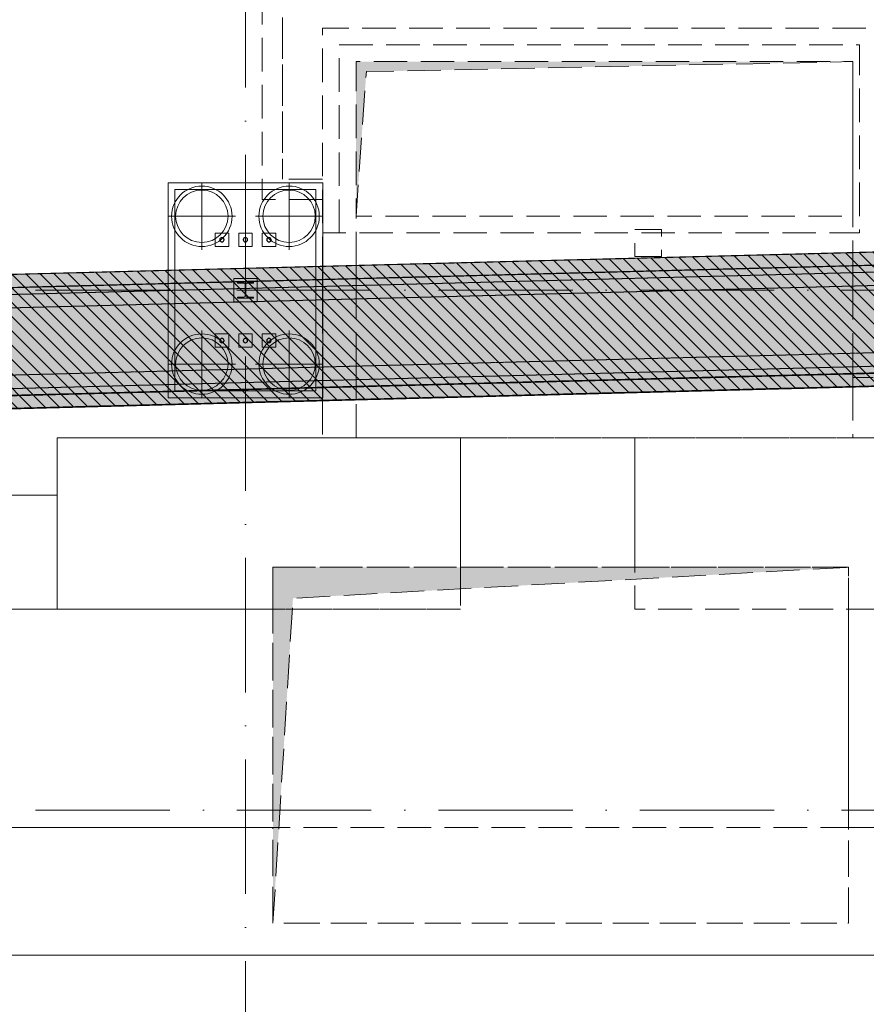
# Model space of a CAD drawing. Header units: millimetres. Extents: x -2694 to 330324, y -17289 to 76899.
# Tile 87 of 142: x 214278 to 226886, y 17862 to 32515. Entities that reach past the tile are written whole.
import ezdxf

# ---------------------------------------------------------------- set-up
doc = ezdxf.new("R2010")
doc.units = ezdxf.units.MM
for name, pattern in [('A_CARA_07', [7, 5, -2]), ('B_CARA_05', [4, 3, -1]), ('IMPORT-A_CARA_07', [700, 500, -200]), ('IMPORT-A_CARA_15', [760, 500, -130, 0, -130]), ('Čerchovaná 20mm', [3000, 2000, -500, 0, -500])]:
    doc.linetypes.add(name, pattern=pattern)
for name, color, linetype, lineweight in [('02_0_25386_PODLAHA HALY A ZÁKLADY VESTAVKŮ 4_6_2025_dwg', 8, 'Continuous', 9), ('11542_003_OK-HALA_TaO-1_ET_R01_AciS_2025-04-14_sloupy_dwg', 150, 'Continuous', 9), ('CA_OSY', 5, 'IMPORT-A_CARA_15', 13), ('CA_POHHRA18', 9, 'Continuous', 9), ('CA_POHHRA25', 7, 'Continuous', 13), ('CA_ZAKLADY25', 7, 'Continuous', 13), ('CA_ZÁKLADY TG', 9, 'Continuous', 25), ('Konstrukční přípoje', 7, 'Continuous', 13), ('SS_HALA_TaO-DODAVKA_STAVEBNI', 140, 'Continuous', 9), ('SS_HALA_TaO-SLOUP', 140, 'Continuous', 9)]:
    doc.layers.add(name, color=color, linetype=linetype, lineweight=lineweight)
pattern_1 = [(0, (0, 0), (609.6, 152.4), [50.292, -406.908, 50.292, -406.908, -2438.4]), (0, (0, 0), (609.6, 152.4), [-914.4, 50.292, -864.108, 50.292, -406.908, -1066.8]), (0, (0, 0), (609.6, 152.4), [-2286, 50.292, -254.508, 50.292, -711.708]), (120, (228.6, 76.2), (-436.78227, 451.729086), [50.292, -406.908, 50.292, -406.908, -2438.4]), (120, (228.6, 76.2), (-436.78227, 451.729086), [-914.4, 50.292, -864.108, 50.292, -406.908, -1066.8]), (120, (228.6, 76.2), (-436.78227, 451.729086), [-2286, 50.292, -254.508, 50.292, -711.708]), (240, (304.8, 381), (-172.81773, -604.129086), [50.292, -406.908, 50.292, -406.908, -2438.4]), (240, (304.8, 381), (-172.81773, -604.129086), [-914.4, 50.292, -864.108, 50.292, -406.908, -1066.8]), (240, (304.8, 381), (-172.81773, -604.129086), [-2286, 50.292, -254.508, 50.292, -711.708])]

# ---------------------------------------------------------------- blocks, each defined once
blk = doc.blocks.new('02_0_25386_PODLAHA HALY A ZÁKLADY VESTAVKŮ 4_6_2025_dwg_A$Cb66bb888-2769433-BOURÁNÍ STÁVAJÍCÍCH ZÁKLADOVÝCH PRVKŮ')
at = {"layer": 'CA_ZÁKLADY TG', "linetype": 'IMPORT-A_CARA_07', "lineweight": 9}
for points in [[(29501, 11000), (29655, 13152), (36901, 13300), (29501, 13300)], [(28264, 480), (28562, 5314), (36834, 5775), (28264, 5775), (28264, 709)]]:
    blk.add_hatch(color=1, dxfattribs=at).paths.add_polyline_path(points)
at = {"layer": 'CA_ZÁKLADY TG', "color": 240, "linetype": 'IMPORT-A_CARA_07', "lineweight": 9}
for p, q in [((29001, 11550), (28405, 11550)), ((36901, 10460), (36901, 10457)), ((36901, 10457), (36901, 10264)), ((29501, 10266), (29501, 10268)), ((29501, 10072), (29501, 10266)), ((36901, 10264), (36901, 10261)), ((36901, 10261), (36901, 10160)), ((29001, 10255), (29001, 10253)), ((29001, 10255), (29001, 10253)), ((29001, 10253), (29001, 10059)), ((29001, 10253), (29001, 10059)), ((36901, 10160), (36901, 9960)), ((29001, 10059), (29001, 10056)), ((29001, 10059), (29001, 10056)), ((29001, 10056), (29001, 9955)), ((29001, 10056), (29001, 9955)), ((29501, 10069), (29501, 10072)), ((29501, 9968), (29501, 10069)), ((29501, 9768), (29501, 9968)), ((29001, 9955), (29001, 9756)), ((29001, 9955), (29001, 9756)), ((36901, 9960), (36901, 8960)), ((29001, 9756), (29001, 8755)), ((29001, 9756), (29001, 8755)), ((29501, 8768), (29501, 9768)), ((36901, 8960), (36901, 8759)), ((29001, 8755), (29001, 8554)), ((29001, 8755), (29001, 8554)), ((29501, 8567), (29501, 8768)), ((36901, 8759), (36901, 8660)), ((36901, 8660), (36901, 8652)), ((36901, 8652), (36901, 8466)), ((29001, 8554), (29001, 8455)), ((29001, 8554), (29001, 8455)), ((29501, 8468), (29501, 8567)), ((36901, 8600), (37201, 8600)), ((29001, 8455), (29001, 8447)), ((29001, 8455), (29001, 8447)), ((29001, 8447), (29001, 8261)), ((29001, 8447), (29001, 8261)), ((29501, 8460), (29501, 8468)), ((29501, 8274), (29501, 8460)), ((36901, 8466), (36901, 8459)), ((36901, 8459), (36901, 8457)), ((36901, 8457), (36901, 7700)), ((29001, 8261), (29001, 8254)), ((29001, 8261), (29001, 8254)), ((29001, 8254), (29001, 8252)), ((29001, 8254), (29001, 8252)), ((29001, 8252), (29001, 7700)), ((29501, 8267), (29501, 8274)), ((29501, 8265), (29501, 8267)), ((29501, 7700), (29501, 8265))]:
    blk.add_line(p, q, dxfattribs=at)
at = {"layer": 'CA_ZÁKLADY TG', "color": 240, "linetype": 'IMPORT-A_CARA_07', "lineweight": 9, "flags": 128}
for points in [[(29001, 11250), (28105, 11250), (28105, 14049), (28405, 14049), (28405, 11550), (28405, 14699)], [(38701, 10506), (38701, 13800), (29001, 13800), (29001, 10255)], [(38701, 10506), (38701, 13800), (29001, 13800), (29001, 10255)], [(29251, 10750), (29251, 13550), (37001, 13550), (37001, 10750), (29001, 10750)], [(29501, 10268), (29501, 11000), (29655, 13152), (36901, 13300), (36901, 11000), (29501, 11000), (29501, 13300), (36901, 13300), (36901, 10460)], [(29001, 8252), (29001, 7700), (38701, 7700), (38701, 8504)], [(13551, 6850), (25051, 6850), (13551, 6850), (25051, 6850), (25051, 5150), (13551, 5150), (25051, 5150), (25051, 6850), (13551, 6850), (13551, 7700), (13551, 5150), (0, 5150), (0, 7502)], [(49955, 7700), (49955, 6850), (38701, 6850), (38701, 7700), (38701, 5150), (38701, 7700), (25051, 7700), (25051, 6850), (25051, 7700)], [(31055, 7700), (25051, 7700), (31055, 7700), (31055, 5150), (31055, 7700), (31055, 5775)], [(56055, 7700), (56055, 5150), (56055, 7700), (56055, 5775), (53264, 5775), (53264, 5150), (48144, 5150), (48144, 5381), (41154, 5381), (41154, 5150), (36834, 5150), (36834, 5775), (33655, 5775), (33655, 7700), (33655, 5775), (36834, 5775), (36834, 5150), (41154, 5150), (41154, 5381), (48144, 5381), (48144, 5150), (53264, 5150), (53264, 5775), (56055, 5775), (56055, 7698)], [(28264, 480), (28562, 5314), (36834, 5775)], [(2820, 1900), (98270, 1900), (2820, 1900), (2820, 5150), (2320, 5150), (2320, 0), (2820, 0), (2320, 0), (2320, 5150), (2820, 5150)], [(41154, 5150), (36834, 5150), (36834, 1900), (41154, 1900), (41154, 5150), (36834, 5150), (36834, 1900), (41154, 1900), (41154, 5150)]]:
    blk.add_lwpolyline(points, dxfattribs=at)
for points in [[(33651, 10400), (34051, 10400), (34051, 10800), (33651, 10800)], [(31055, 5150), (25051, 5150), (25051, 7700), (25051, 5150)], [(28264, 5775), (31055, 5775), (33655, 5775), (33655, 7700), (33655, 5775), (31055, 5775)], [(38701, 5150), (33655, 5150), (33655, 7700), (33655, 5150)], [(28264, 5150), (23144, 5150), (28264, 5150), (28264, 5775), (28264, 5150), (23144, 5150), (23144, 1900), (28264, 1900), (28264, 480), (36834, 480), (36834, 1900), (40364, 1900), (40364, 480), (48934, 480), (48934, 1900), (51855, 1900), (51855, 0), (2320, 0), (2320, 1900), (3264, 1900), (3264, 480), (11834, 480), (11834, 1900), (15364, 1900), (15364, 480), (23934, 480), (23934, 1900), (28264, 1900), (28264, 5150), (23144, 5150), (23144, 1900), (28264, 1900)], [(23934, 480), (15364, 480), (15364, 1900), (11834, 1900), (11834, 480), (3264, 480), (3264, 1900), (2320, 1900), (2320, 0), (51855, 0), (51855, 1900), (48934, 1900), (48934, 480), (40364, 480), (40364, 1900), (36834, 1900), (36834, 480), (28264, 480), (28264, 1900), (23934, 1900)], [(2820, 0), (98270, 0)]]:
    blk.add_lwpolyline(points, close=True, dxfattribs=at)
blk = doc.blocks.new('02_0_25386_PODLAHA HALY A ZÁKLADY VESTAVKŮ 4_6_2025_dwg-2745952-BOURÁNÍ STÁVAJÍCÍCH ZÁKLADOVÝCH PRVKŮ')
blk.add_blockref('02_0_25386_PODLAHA HALY A ZÁKLADY VESTAVKŮ 4_6_2025_dwg_A$Cb66bb888-2769433-BOURÁNÍ STÁVAJÍCÍCH ZÁKLADOVÝCH PRVKŮ', (2496368, -1778956))
blk = doc.blocks.new('pilota 600 mm - D_900_780-2142294-BOURÁNÍ STÁVAJÍCÍCH ZÁKLADOVÝCH PRVKŮ')
at = {"layer": 'CA_POHHRA18'}
for q in [(0, 500), (-500, 0), (0, -500), (500, 0)]:
    blk.add_line((0, 0), q, dxfattribs=at)
blk = doc.blocks.new('pilota 600 mm - D_900_780-2142295-BOURÁNÍ STÁVAJÍCÍCH ZÁKLADOVÝCH PRVKŮ')
at = {"layer": 'CA_POHHRA18'}
for q in [(0, 500), (-500, 0), (500, 0), (0, -500)]:
    blk.add_line((0, 0), q, dxfattribs=at)
blk = doc.blocks.new('pilota 600 mm - D_900_780-V33-BOURÁNÍ STÁVAJÍCÍCH ZÁKLADOVÝCH PRVKŮ')
at = {"layer": 'CA_POHHRA18'}
for p, q in [((0, 0), (0, 500)), ((0, 0), (-500, 0)), ((0, 0), (500, 0)), ((0, 0), (0, -90)), ((0, -90), (0, -390)), ((0, -390), (0, -398)), ((0, -398), (0, -500))]:
    blk.add_line(p, q, dxfattribs=at)
blk = doc.blocks.new('pilota 600 mm - D_900_780-V34-BOURÁNÍ STÁVAJÍCÍCH ZÁKLADOVÝCH PRVKŮ')
at = {"layer": 'CA_POHHRA18'}
for p, q in [((0, 365), (0, 500)), ((0, 357), (0, 365)), ((0, 57), (0, 357)), ((0, 0), (-500, 0)), ((0, 0), (0, 57)), ((0, 0), (0, -500)), ((0, 0), (500, 0))]:
    blk.add_line(p, q, dxfattribs=at)
blk = doc.blocks.new('M_Šroub HPM-E - 64_E-V142-BOURÁNÍ STÁVAJÍCÍCH ZÁKLADOVÝCH PRVKŮ')
at = {"layer": 'Konstrukční přípoje'}
for p, q in [((-100, -100), (-100, 100)), ((-100, 100), (100, 100)), ((100, 100), (-100, 100)), ((-100, 100), (-100, -100)), ((100, 100), (100, -100)), ((100, -100), (100, 100)), ((100, -100), (-100, -100)), ((-100, -100), (100, -100))]:
    blk.add_line(p, q, dxfattribs=at)
at = {"layer": 'Konstrukční přípoje', "color": 250, "lineweight": 25}
for start, end in [(360, 180), (180, 360)]:
    blk.add_arc((0, 0), 32, start, end, dxfattribs=at)
at = {"layer": 'Konstrukční přípoje'}
for start, end in [(0, 180), (0, 180), (0, 180), (180, 360), (180, 360), (180, 360)]:
    blk.add_arc((0, 0), 32, start, end, dxfattribs=at)
blk = doc.blocks.new('M_Šroub HPM-E - 64_E-V143-BOURÁNÍ STÁVAJÍCÍCH ZÁKLADOVÝCH PRVKŮ')
at = {"layer": 'Konstrukční přípoje', "lineweight": 9}
h = blk.add_hatch(dxfattribs=at)
h.set_pattern_fill('FP_65', color=50, style=0, pattern_type=2)
h.set_pattern_definition([(45, (-217290.05, -29239.87), (-251.4472, 251.4472), []), (45, (-217290.05, -28858.87), (-251.4472, 251.4472), [])])
h.paths.add_polyline_path([(10, -30), (26, -19), (32, 0), (26, 19), (10, 30), (-10, 30), (-26, 19), (-32, 0), (-26, -19), (-10, -30)])
at = {"layer": 'Konstrukční přípoje'}
for p, q in [((-100, -100), (-100, 100)), ((-100, 100), (100, 100)), ((100, 100), (-100, 100)), ((-100, 100), (-100, -100)), ((100, 100), (100, -100)), ((100, -100), (100, 100)), ((100, -100), (-100, -100)), ((-100, -100), (100, -100))]:
    blk.add_line(p, q, dxfattribs=at)
at = {"layer": 'Konstrukční přípoje', "color": 250, "lineweight": 25}
for start, end in [(360, 180), (180, 360)]:
    blk.add_arc((0, 0), 32, start, end, dxfattribs=at)
at = {"layer": 'Konstrukční přípoje'}
for start, end in [(0, 180), (0, 180), (0, 180), (180, 360), (180, 360), (180, 360)]:
    blk.add_arc((0, 0), 32, start, end, dxfattribs=at)
blk = doc.blocks.new('M_Šroub HPM-E - 64_E-V144-BOURÁNÍ STÁVAJÍCÍCH ZÁKLADOVÝCH PRVKŮ')
at = {"layer": 'Konstrukční přípoje', "lineweight": 9}
h = blk.add_hatch(dxfattribs=at)
h.set_pattern_fill('FP_66', color=50, style=0, pattern_type=2)
h.set_pattern_definition([(45, (-217990.05, -29239.87), (-251.4472, 251.4472), []), (45, (-217990.05, -28858.87), (-251.4472, 251.4472), [])])
h.paths.add_polyline_path([(-10, -30), (10, -30), (26, -19), (32, 0), (26, 19), (10, 30), (-10, 30), (-26, 19), (-32, 0), (-26, -19)])
at = {"layer": 'Konstrukční přípoje'}
for p, q in [((-100, -100), (-100, 100)), ((-100, 100), (100, 100)), ((100, 100), (-100, 100)), ((-100, 100), (-100, -100)), ((100, 100), (100, -100)), ((100, -100), (100, 100)), ((100, -100), (-100, -100)), ((-100, -100), (100, -100))]:
    blk.add_line(p, q, dxfattribs=at)
at = {"layer": 'Konstrukční přípoje', "color": 250, "lineweight": 25}
for start, end in [(360, 180), (180, 360)]:
    blk.add_arc((0, 0), 32, start, end, dxfattribs=at)
at = {"layer": 'Konstrukční přípoje'}
for start, end in [(0, 180), (0, 180), (0, 180), (180, 360), (180, 360), (180, 360)]:
    blk.add_arc((0, 0), 32, start, end, dxfattribs=at)
blk = doc.blocks.new('M_Šroub HPM-E - 64_E-V145-BOURÁNÍ STÁVAJÍCÍCH ZÁKLADOVÝCH PRVKŮ')
at = {"layer": 'Konstrukční přípoje'}
for p, q in [((100, 100), (-100, 100)), ((-100, 100), (-100, -100)), ((-100, -100), (-100, 100)), ((-100, 100), (100, 100)), ((100, -100), (100, 100)), ((100, 100), (100, -100)), ((-100, -100), (100, -100)), ((100, -100), (-100, -100))]:
    blk.add_line(p, q, dxfattribs=at)
at = {"layer": 'Konstrukční přípoje', "color": 250, "lineweight": 25}
for start, end in [(360, 180), (180, 360)]:
    blk.add_arc((0, 0), 32, start, end, dxfattribs=at)
at = {"layer": 'Konstrukční přípoje'}
for start, end in [(0, 180), (0, 180), (0, 180), (180, 0), (180, 360), (180, 360)]:
    blk.add_arc((0, 0), 32, start, end, dxfattribs=at)
blk = doc.blocks.new('M_Šroub HPM-E - 64_E-V146-BOURÁNÍ STÁVAJÍCÍCH ZÁKLADOVÝCH PRVKŮ')
at = {"layer": 'Konstrukční přípoje', "lineweight": 9}
h = blk.add_hatch(dxfattribs=at)
h.set_pattern_fill('FP_67', color=50, style=0, pattern_type=2)
h.set_pattern_definition([(45, (-217290.05, -27739.87), (-251.4472, 251.4472), []), (45, (-217290.05, -27358.87), (-251.4472, 251.4472), [])])
h.paths.add_polyline_path([(-10, -30), (10, -30), (26, -19), (32, 0), (26, 19), (10, 30), (-10, 30), (-26, 19), (-32, 0), (-26, -19)])
at = {"layer": 'Konstrukční přípoje'}
for p, q in [((100, 100), (-100, 100)), ((-100, 100), (-100, -100)), ((-100, -100), (-100, 100)), ((-100, 100), (100, 100)), ((100, -100), (100, 100)), ((100, 100), (100, -100)), ((-100, -100), (100, -100)), ((100, -100), (-100, -100))]:
    blk.add_line(p, q, dxfattribs=at)
at = {"layer": 'Konstrukční přípoje', "color": 250, "lineweight": 25}
for start, end in [(360, 180), (180, 360)]:
    blk.add_arc((0, 0), 32, start, end, dxfattribs=at)
at = {"layer": 'Konstrukční přípoje'}
for start, end in [(0, 180), (0, 180), (0, 180), (180, 0), (180, 360), (180, 360)]:
    blk.add_arc((0, 0), 32, start, end, dxfattribs=at)
blk = doc.blocks.new('M_Šroub HPM-E - 64_E-V147-BOURÁNÍ STÁVAJÍCÍCH ZÁKLADOVÝCH PRVKŮ')
at = {"layer": 'Konstrukční přípoje', "lineweight": 9}
h = blk.add_hatch(dxfattribs=at)
h.set_pattern_fill('FP_68', color=50, style=0, pattern_type=2)
h.set_pattern_definition([(45, (-217990.05, -27739.87), (-251.4472, 251.4472), []), (45, (-217990.05, -27358.87), (-251.4472, 251.4472), [])])
h.paths.add_polyline_path([(-10, -30), (10, -30), (26, -19), (32, 0), (26, 19), (10, 30), (-10, 30), (-26, 19), (-32, 0), (-26, -19)])
at = {"layer": 'Konstrukční přípoje'}
for p, q in [((100, 100), (-100, 100)), ((-100, 100), (-100, -100)), ((-100, -100), (-100, 100)), ((-100, 100), (100, 100)), ((100, -100), (100, 100)), ((100, 100), (100, -100)), ((-100, -100), (100, -100)), ((100, -100), (-100, -100))]:
    blk.add_line(p, q, dxfattribs=at)
at = {"layer": 'Konstrukční přípoje', "color": 250, "lineweight": 25}
for start, end in [(360, 180), (180, 360)]:
    blk.add_arc((0, 0), 32, start, end, dxfattribs=at)
at = {"layer": 'Konstrukční přípoje'}
for start, end in [(0, 180), (0, 180), (0, 180), (180, 0), (180, 360), (180, 360)]:
    blk.add_arc((0, 0), 32, start, end, dxfattribs=at)
blk = doc.blocks.new('11542_003_OK-HALA_TaO-1_ET_R01_AciS_2025-04-14_sloupy_dwg-1858929-BOURÁNÍ STÁVAJÍCÍCH ZÁKLADOVÝCH PRVKŮ')
at = {"layer": '11542_003_OK-HALA_TaO-1_ET_R01_AciS_2025-04-14_sloupy_dwg', "color": 140}
for p, q in [((217520, 28610), (217520, 28593)), ((217760, 28610), (217520, 28610)), ((217520, 28593), (217614, 28593)), ((217666, 28593), (217760, 28593)), ((217760, 28593), (217760, 28610)), ((217635, 28572), (217635, 28408)), ((217645, 28408), (217645, 28572)), ((217614, 28387), (217520, 28387)), ((217520, 28387), (217520, 28370)), ((217520, 28370), (217760, 28370)), ((217760, 28387), (217666, 28387)), ((217760, 28370), (217760, 28387))]:
    blk.add_line(p, q, dxfattribs=at)
for centre, radius, start, end in [((217290, 29240), 32, 0, 180), ((217290, 29240), 32, 180, 0), ((217640, 29240), 32, 0, 180), ((217640, 29240), 32, 180, 0), ((217990, 29240), 32, 0, 180), ((217990, 29240), 32, 180, 0), ((217614, 28572), 21, 0, 90), ((217666, 28572), 21, 90, 180), ((217614, 28408), 21, 270, 0), ((217666, 28408), 21, 180, 270), ((217290, 27740), 32, 0, 180), ((217290, 27740), 32, 180, 0), ((217640, 27740), 32, 0, 180), ((217640, 27740), 32, 180, 0), ((217990, 27740), 32, 0, 180), ((217990, 27740), 32, 180, 0)]:
    blk.add_arc(centre, radius, start, end, dxfattribs=at)
at = {"layer": 'SS_HALA_TaO-DODAVKA_STAVEBNI'}
for centre, start, end in [((217290, 29240), 0, 180), ((217290, 29240), 180, 0), ((217640, 29240), 0, 180), ((217640, 29240), 180, 0), ((217990, 29240), 0, 180), ((217990, 29240), 180, 0), ((217290, 27740), 0, 180), ((217290, 27740), 180, 0), ((217640, 27740), 0, 180), ((217640, 27740), 180, 0), ((217990, 27740), 0, 180), ((217990, 27740), 180, 0)]:
    blk.add_arc(centre, 32, start, end, dxfattribs=at)
at = {"layer": 'SS_HALA_TaO-SLOUP'}
for p, q in [((217520, 28610), (217520, 28593)), ((217760, 28610), (217520, 28610)), ((217520, 28593), (217614, 28593)), ((217666, 28593), (217760, 28593)), ((217760, 28593), (217760, 28610)), ((217635, 28572), (217635, 28408)), ((217645, 28408), (217645, 28572)), ((217614, 28387), (217520, 28387)), ((217520, 28387), (217520, 28370)), ((217520, 28370), (217760, 28370)), ((217760, 28387), (217666, 28387)), ((217760, 28370), (217760, 28387))]:
    blk.add_line(p, q, dxfattribs=at)
for centre, start, end in [((217614, 28572), 0, 90), ((217666, 28572), 90, 180), ((217614, 28408), 270, 0), ((217666, 28408), 180, 270)]:
    blk.add_arc(centre, 21, start, end, dxfattribs=at)

msp = doc.modelspace()

# ---------------------------------------------------------------- hatches: boundary and pattern name
at = {"layer": 'CA_POHHRA18'}
h = msp.add_hatch(dxfattribs=at)
h.set_pattern_fill('FP_191', color=240, style=0, pattern_type=2)
h.set_pattern_definition([(135, (0, 0), (-106.06602, -106.06602), [])])
h.paths.add_polyline_path([(202248.4, 26413.9), (256556.5, 27823), (256584.6, 29822.3), (202196.6, 28413.9)])
at = {"layer": 'CA_POHHRA25', "linetype": 'B_CARA_05'}
h = msp.add_hatch(dxfattribs=at)
h.set_pattern_fill('FP_7', color=256, style=0, pattern_type=2)
h.set_pattern_definition(pattern_1)
h.paths.add_polyline_path([(164135.6, 27127.5), (256577.9, 29526), (256584.9, 29826.2), (164111.1, 27427)])
h = msp.add_hatch(dxfattribs=at)
h.set_pattern_fill('FP_4', color=256, style=0, pattern_type=2)
h.set_pattern_definition(pattern_1)
h.paths.add_polyline_path([(164185.7, 26929.7), (256555.7, 29326.3), (256562.7, 29626.5), (164161.1, 27229.1)])
h = msp.add_hatch(dxfattribs=at)
h.set_pattern_fill('FP_5', color=256, style=0, pattern_type=2)
h.set_pattern_definition(pattern_1)
h.paths.add_polyline_path([(164295.4, 25632.5), (256525.3, 28025), (256532.4, 28325.3), (164270.9, 25931.9)])
h = msp.add_hatch(dxfattribs=at)
h.set_pattern_fill('FP_7', color=256, style=0, pattern_type=2)
h.set_pattern_definition(pattern_1)
h.paths.add_polyline_path([(164274.5, 25430.5), (256538.1, 27824.4), (256545.1, 28124.6), (164250, 25730)])
at = {"layer": 'CA_ZAKLADY25', "linetype": 'B_CARA_05'}
h = msp.add_hatch(dxfattribs=at)
h.set_pattern_fill('FP_6', color=256, style=0, pattern_type=2)
h.set_pattern_definition(pattern_1)
h.paths.add_polyline_path([(114295.2, 18711.8), (164290.8, 25624.3), (256533.4, 28017.2), (300316.5, 24830.7), (300433, 26438.8), (256575.5, 29630.7), (164143.8, 27232.5), (114232, 20331.6), (73888.4, 22973.1), (68679.3, 27876.5), (374.8, 32323.6), (270.9, 30726.9), (68008.8, 26316.6), (73272.1, 21394.9), (111554.5, 18891.1)])
h = msp.add_hatch(dxfattribs=at)
h.set_pattern_fill('FP_6', color=256, style=0, pattern_type=2)
h.set_pattern_definition(pattern_1)
h.paths.add_polyline_path([(114295.2, 18711.8), (164290.8, 25624.3), (256533.4, 28017.2), (300316.5, 24830.7), (300433, 26438.8), (256575.5, 29630.7), (164143.8, 27232.5), (114232, 20331.6), (73888.4, 22973.1), (68679.3, 27876.5), (374.8, 32323.6), (270.9, 30726.9), (68008.8, 26316.6), (73272.1, 21394.9), (111554.5, 18891.1)])
h = msp.add_hatch(dxfattribs=at)
h.set_pattern_fill('FP_6', color=256, style=0, pattern_type=2)
h.set_pattern_definition(pattern_1)
h.paths.add_polyline_path([(114205.2, 18514.7), (164274.5, 25437.3), (256538.1, 27831.1), (300315, 24639.3), (300460.1, 26633.1), (256584.9, 29826.2), (164111.1, 27427), (114133, 20516.9), (71848.8, 23275.6), (259.8, 29642.3), (82.6, 27650.1), (71406.6, 21306.9), (111554.5, 18687.6)])
h = msp.add_hatch(dxfattribs=at)
h.set_pattern_fill('FP_6', color=256, style=0, pattern_type=2)
h.set_pattern_definition(pattern_1)
h.paths.add_polyline_path([(114205.2, 18514.7), (164274.5, 25437.3), (256538.1, 27831.1), (300315, 24639.3), (300460.1, 26633.1), (256584.9, 29826.2), (164111.1, 27427), (114133, 20516.9), (71848.8, 23275.6), (259.8, 29642.3), (82.6, 27650.1), (71406.6, 21306.9), (111554.5, 18687.6)])

# ---------------------------------------------------------------- linework, layer by layer
at = {"layer": 'CA_OSY', "linetype": 'Čerchovaná 20mm', "lineweight": 9}
for p, q in [((217640, -1496.2), (217640, 75184.5)), ((-1493.6, 28489.9), (299971.9, 28489.9)), ((-1493.6, 20749.9), (299971.9, 20749.9))]:
    msp.add_line(p, q, dxfattribs=at)
at = {"layer": 'CA_POHHRA25', "linetype": 'B_CARA_05', "lineweight": 9}
for p, q in [((164111.1, 27427), (256584.9, 29826.2)), ((256584.9, 29826.2), (164111.1, 27427)), ((256562.7, 29626.5), (176790.5, 27556.8)), ((176790.5, 27556.8), (256562.7, 29626.5)), ((256577.9, 29526), (171794.8, 27326.2)), ((176793.1, 27455.9), (256577.9, 29526)), ((164185.7, 26929.7), (256555.7, 29326.3)), ((256555.7, 29326.3), (176798.2, 27256.9)), ((256532.4, 28325.3), (171825.8, 26127.9)), ((176824.2, 26257.6), (256532.4, 28325.3)), ((256545.1, 28124.6), (164250, 25730)), ((256525.3, 28025), (171833.6, 25828)), ((176829.4, 26056.4), (256545.1, 28124.6)), ((176831.9, 25957.7), (256525.3, 28025)), ((164274.5, 25430.5), (256538.1, 27824.4)), ((256538.1, 27824.4), (164274.5, 25430.5))]:
    msp.add_line(p, q, dxfattribs=at)
at = {"layer": 'CA_POHHRA25', "linetype": 'A_CARA_07', "lineweight": 9}
for p, q in [((256584.6, 29822.3), (202196.6, 28413.9)), ((202248.4, 26413.9), (256550.5, 27822.8))]:
    msp.add_line(p, q, dxfattribs=at)
at = {"layer": 'CA_ZAKLADY25', "lineweight": 9}
for p, q in [((216490, 28784.1), (216490, 30089.9)), ((216490, 30089.9), (218790, 30089.9)), ((218790, 30089.9), (216490, 30089.9)), ((216490, 30089.9), (216490, 28784.1)), ((218790, 30089.9), (218790, 28843.6)), ((218790, 28843.6), (218790, 30089.9)), ((216490, 26889.9), (216490, 28784.1)), ((216490, 28784.1), (216490, 26889.9)), ((218790, 28843.6), (218790, 26889.9)), ((218790, 26889.9), (218790, 28843.6)), ((218790, 26889.9), (216490, 26889.9)), ((216490, 26889.9), (218790, 26889.9))]:
    msp.add_line(p, q, dxfattribs=at)
at = {"layer": 'CA_ZAKLADY25'}
for p, q in [((218690, 29989.9), (216590, 29989.9)), ((216590, 29989.9), (216590, 28786.7)), ((216590, 28786.7), (216590, 29989.9)), ((216590, 29989.9), (218690, 29989.9)), ((218690, 28841), (218690, 29989.9)), ((218690, 29989.9), (218690, 28841)), ((216590, 28786.7), (216590, 26989.9)), ((216590, 26989.9), (216590, 28786.7)), ((218690, 26989.9), (218690, 28841)), ((218690, 28841), (218690, 26989.9)), ((217465, 28664.9), (217815, 28664.9)), ((217465, 28314.9), (217465, 28664.9)), ((217815, 28664.9), (217465, 28664.9)), ((217465, 28664.9), (217465, 28314.9)), ((217815, 28664.9), (217815, 28314.9)), ((217815, 28314.9), (217815, 28664.9)), ((217815, 28314.9), (217465, 28314.9)), ((217465, 28314.9), (217815, 28314.9)), ((216590, 26989.9), (218690, 26989.9)), ((218690, 26989.9), (216590, 26989.9))]:
    msp.add_line(p, q, dxfattribs=at)
at = {"layer": 'CA_ZAKLADY25', "linetype": 'B_CARA_05', "lineweight": 9}
for p, q in [((164111.1, 27427), (256584.9, 29826.2)), ((256584.9, 29826.2), (164111.1, 27427)), ((164111.1, 27427), (256584.9, 29826.2)), ((256584.9, 29826.2), (164111.1, 27427)), ((164143.8, 27232.5), (256575.5, 29630.7)), ((256575.5, 29630.7), (164143.8, 27232.5)), ((164143.8, 27232.5), (256575.5, 29630.7)), ((256575.5, 29630.7), (164143.8, 27232.5)), ((256533.4, 28017.2), (164290.8, 25624.3)), ((164290.8, 25624.3), (256533.4, 28017.2)), ((256533.4, 28017.2), (164290.8, 25624.3)), ((164290.8, 25624.3), (256533.4, 28017.2)), ((256538.1, 27831.1), (164274.5, 25437.3)), ((164274.5, 25437.3), (256538.1, 27831.1)), ((256538.1, 27831.1), (164274.5, 25437.3)), ((164274.5, 25437.3), (256538.1, 27831.1))]:
    msp.add_line(p, q, dxfattribs=at)
at = {"layer": 'CA_ZAKLADY25', "lineweight": 9}
for centre, radius, start, end in [((216990, 29589.9), 450, 0, 180), ((216990, 29589.9), 450, 0, 180), ((218290, 29589.9), 450, 0, 180), ((218290, 29589.9), 450, 0, 180), ((216990, 29589.9), 390, 90, 270), ((216990, 29589.9), 390, 90, 270), ((216990, 29589.9), 390, 270, 90), ((216990, 29589.9), 390, 270, 90), ((218290, 29589.9), 390, 90, 270), ((218290, 29589.9), 390, 90, 270), ((218290, 29589.9), 390, 270, 90), ((218290, 29589.9), 390, 270, 90), ((216990, 29589.9), 450, 180, 360), ((216990, 29589.9), 450, 180, 360), ((218290, 29589.9), 450, 180, 0), ((218290, 29589.9), 450, 180, 0), ((216990, 27389.9), 450, 0, 180), ((216990, 27389.9), 450, 0, 180), ((216990, 27389.9), 390, 90, 270), ((216990, 27389.9), 390, 90, 270), ((216990, 27389.9), 390, 270, 90), ((216990, 27389.9), 390, 270, 90), ((218290, 27389.9), 450, 0, 180), ((218290, 27389.9), 450, 0, 180), ((218290, 27389.9), 390, 90, 270), ((218290, 27389.9), 390, 90, 270), ((218290, 27389.9), 390, 270, 90), ((218290, 27389.9), 390, 270, 90), ((216990, 27389.9), 450, 180, 0), ((216990, 27389.9), 450, 180, 360), ((218290, 27389.9), 450, 180, 0), ((218290, 27389.9), 450, 180, 0)]:
    msp.add_arc(centre, radius, start, end, dxfattribs=at)

# ---------------------------------------------------------------- block references
at = {"layer": '02_0_25386_PODLAHA HALY A ZÁKLADY VESTAVKŮ 4_6_2025_dwg', "color": 240, "linetype": 'IMPORT-A_CARA_07'}
msp.add_blockref('02_0_25386_PODLAHA HALY A ZÁKLADY VESTAVKŮ 4_6_2025_dwg-2745952-BOURÁNÍ STÁVAJÍCÍCH ZÁKLADOVÝCH PRVKŮ', (-2306582.6, 1797547.1), dxfattribs=at)
at = {"layer": '11542_003_OK-HALA_TaO-1_ET_R01_AciS_2025-04-14_sloupy_dwg', "color": 140}
msp.add_blockref('11542_003_OK-HALA_TaO-1_ET_R01_AciS_2025-04-14_sloupy_dwg-1858929-BOURÁNÍ STÁVAJÍCÍCH ZÁKLADOVÝCH PRVKŮ', (0, 0), dxfattribs=at)
at = {"layer": 'CA_POHHRA18'}
for name, p in [('pilota 600 mm - D_900_780-2142294-BOURÁNÍ STÁVAJÍCÍCH ZÁKLADOVÝCH PRVKŮ', (216990, 29589.9)), ('pilota 600 mm - D_900_780-V33-BOURÁNÍ STÁVAJÍCÍCH ZÁKLADOVÝCH PRVKŮ', (216990, 27389.9))]:
    msp.add_blockref(name, p, dxfattribs=at)
at = {"layer": 'CA_POHHRA18', "rotation": 180}
for name, p in [('pilota 600 mm - D_900_780-2142295-BOURÁNÍ STÁVAJÍCÍCH ZÁKLADOVÝCH PRVKŮ', (218290, 29589.9)), ('pilota 600 mm - D_900_780-V34-BOURÁNÍ STÁVAJÍCÍCH ZÁKLADOVÝCH PRVKŮ', (218290, 27389.9))]:
    msp.add_blockref(name, p, dxfattribs=at)
at = {"layer": 'Konstrukční přípoje'}
for name, p in [('M_Šroub HPM-E - 64_E-V143-BOURÁNÍ STÁVAJÍCÍCH ZÁKLADOVÝCH PRVKŮ', (217290, 29239.9)), ('M_Šroub HPM-E - 64_E-V142-BOURÁNÍ STÁVAJÍCÍCH ZÁKLADOVÝCH PRVKŮ', (217640, 29239.9)), ('M_Šroub HPM-E - 64_E-V144-BOURÁNÍ STÁVAJÍCÍCH ZÁKLADOVÝCH PRVKŮ', (217990, 29239.9)), ('M_Šroub HPM-E - 64_E-V146-BOURÁNÍ STÁVAJÍCÍCH ZÁKLADOVÝCH PRVKŮ', (217290, 27739.9)), ('M_Šroub HPM-E - 64_E-V145-BOURÁNÍ STÁVAJÍCÍCH ZÁKLADOVÝCH PRVKŮ', (217640, 27739.9)), ('M_Šroub HPM-E - 64_E-V147-BOURÁNÍ STÁVAJÍCÍCH ZÁKLADOVÝCH PRVKŮ', (217990, 27739.9))]:
    msp.add_blockref(name, p, dxfattribs=at)

doc.saveas('drawing.dxf')
